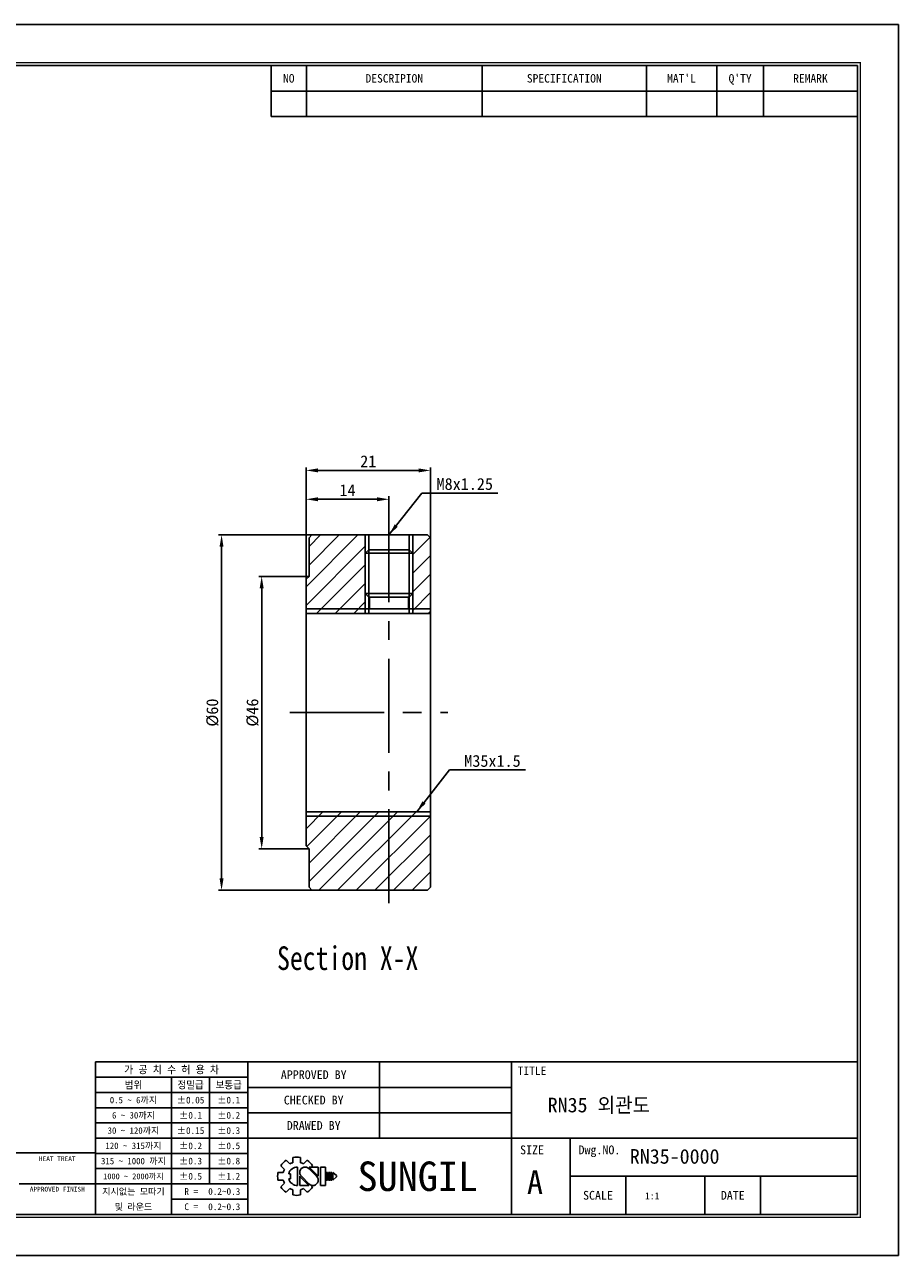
# Model space of a CAD drawing. Header units: millimetres. Extents: x 0 to 294, y 0 to 208.
# Tile 2 of 2: x 146 to 294, y 0 to 208. Entities that reach past the tile are written whole.
import ezdxf
from ezdxf.enums import TextEntityAlignment as Align

# ---------------------------------------------------------------- set-up
doc = ezdxf.new("R2010")
doc.units = ezdxf.units.MM
doc.linetypes.add('CENTER', pattern=[50.8, 31.75, -6.35, 6.35, -6.35])
doc.layers.get('0').update_dxf_attribs({"linetype": 'CONTINUOUS'})
doc.layers.get('DEFPOINTS').update_dxf_attribs({"linetype": 'CONTINUOUS'})
for name, color, linetype in [('center', 1, 'CENTER'), ('L1', 7, 'CONTINUOUS'), ('OUTLINE', 7, 'CONTINUOUS')]:
    doc.layers.add(name, color=color, linetype=linetype)
doc.dimstyles.get("Standard").update_dxf_attribs({"dimtxt": 2, "dimasz": 2, "dimexe": 0.5, "dimexo": 0, "dimgap": 0.5, "dimtad": 1, "dimdec": 3, "dimzin": 11, "dimdsep": 46, "dimtxsty": 'Standard', "dimcen": 0, "dimclrd": 5, "dimclre": 5, "dimclrt": 3, "dimadec": 0, "dimazin": 0, "dimtfac": 0.6, "dimtdec": 3, "dimtmove": 0, "dimatfit": 3, "dimfxl": 0, "dimtolj": 1, "dimtzin": 11, "dimarcsym": 0})

# ---------------------------------------------------------------- blocks, each defined once
blk = doc.blocks.new('표제란')
at = {"layer": 'L1', "color": 0}
for p, q in [((297, 210), (0, 210)), ((297, 0), (297, 210)), ((0, 0), (297, 0))]:
    blk.add_line(p, q, dxfattribs=at)
at = {"layer": 'L1'}
for p, q in [((190, 203), (190, 194.34)), ((196, 203), (196, 194.34)), ((226, 203), (226, 194.34)), ((254, 203), (254, 194.34)), ((266, 203), (266, 194.34)), ((274, 203), (274, 194.34)), ((190, 198.67), (290, 198.67)), ((190, 194.34), (290, 194.34)), ((290, 33), (160, 33)), ((160, 33), (160, 7)), ((186, 33), (186, 7)), ((208.5, 33), (208.5, 20)), ((231, 33), (231, 7)), ((186, 30.4), (160, 30.4)), ((173, 30.4), (173, 7)), ((179.5, 30.4), (179.5, 12.2)), ((186, 27.8), (160, 27.8)), ((231, 28.67), (186, 28.67)), ((186, 25.2), (160, 25.2)), ((231, 24.33), (186, 24.33)), ((186, 22.6), (160, 22.6)), ((186, 20), (160, 20)), ((290, 20), (186, 20)), ((241, 20), (241, 7)), ((160, 17.5), (62, 17.5)), ((186, 17.4), (160, 17.4)), ((186, 14.8), (160, 14.8)), ((191.63, 15.3), (192.25, 14.68)), ((192.55, 16.22), (193.17, 15.6)), ((193.7, 16.69), (193.7, 15.81)), ((194.5, 15.08), (194.5, 11.92)), ((195, 16.69), (195, 15.81)), ((195.52, 15.6), (196.14, 16.22)), ((197.74, 13.5), (196.41, 14.83)), ((198.02, 13.53), (196.47, 15.08)), ((196.47, 15.08), (198.02, 15.08)), ((196.84, 15.08), (197.06, 15.3)), ((198.02, 15.08), (198.02, 13.5)), ((198.39, 15.08), (198.39, 11.92)), ((198.39, 15.08), (199.26, 15.08)), ((199.26, 15.08), (199.26, 11.92)), ((191.15, 14.15), (192.03, 14.15)), ((191.15, 14.15), (192.03, 14.15)), ((191.15, 12.85), (192.03, 12.85)), ((192.98, 13.93), (193.28, 13.93)), ((192.98, 13.07), (193.28, 13.07)), ((193.28, 13.93), (193.28, 13.07)), ((194.86, 13.5), (194.86, 11.92)), ((194.86, 13.47), (196.42, 11.92)), ((195.14, 13.5), (196.47, 12.17)), ((199.41, 14.15), (199.41, 12.85)), ((199.41, 14.15), (199.62, 14.15)), ((199.41, 12.85), (199.62, 12.85)), ((199.62, 14.15), (199.62, 12.85)), ((199.78, 14.15), (199.78, 12.85)), ((199.78, 14.15), (199.99, 14.15)), ((199.78, 12.85), (199.99, 12.85)), ((199.99, 14.15), (199.99, 12.85)), ((200.14, 14.15), (200.14, 12.85)), ((200.14, 14.15), (200.36, 14.15)), ((200.14, 12.85), (200.36, 12.85)), ((200.36, 14.15), (200.36, 12.85)), ((200.51, 14.15), (200.51, 12.85)), ((200.51, 14.15), (201.16, 13.61)), ((201.16, 13.39), (200.51, 12.85)), ((201.16, 13.61), (201.16, 13.5)), ((201.16, 13.61), (201.16, 13.39)), ((201.16, 13.5), (201.16, 13.39)), ((290, 13.5), (241, 13.5)), ((250.5, 13.5), (250.5, 7)), ((264, 13.5), (264, 7)), ((273.5, 13.5), (273.5, 7)), ((147, 12.2), (160, 12.2)), ((186, 12.2), (160, 12.2)), ((191.63, 11.7), (192.25, 12.32)), ((192.55, 10.78), (193.17, 11.4)), ((193.7, 11.19), (193.7, 10.31)), ((194.86, 11.92), (196.42, 11.92)), ((195, 11.19), (195, 10.31)), ((195.52, 11.4), (196.14, 10.78)), ((196.79, 11.98), (197.06, 11.7)), ((198.39, 11.92), (199.26, 11.92)), ((186, 9.6), (173, 9.6))]:
    blk.add_line(p, q, dxfattribs=at)
at = {"layer": 'L1', "const_width": 0.25}
blk.add_lwpolyline([(290.5, 6.5), (290.5, 203.5), (10, 203.5), (10, 6.5)], close=True, dxfattribs=at)
at = {"layer": 'L1'}
blk.add_lwpolyline([(290, 7), (290, 203), (10.5, 203), (10.5, 7)], close=True, dxfattribs=at)
for centre, radius, start, end in [((194.35, 13.5), 3.26, 123.4943, 146.5057), ((194.5, 13.5), 1.58, 90, 164.0671), ((194.35, 13.5), 2.4, 105.6872, 119.3128), ((194.35, 13.5), 3.26, 78.4943, 101.5057), ((195.78, 14.16), 0.919, 43.2202, 225.8282), ((194.35, 13.5), 2.4, 60.6872, 74.3128), ((194.35, 13.5), 3.26, 33.4943, 56.5057), ((194.35, 13.5), 3.26, 168.4943, 191.5057), ((194.35, 13.5), 2.4, 150.6872, 164.3128), ((194.35, 13.5), 2.4, 195.6872, 209.3128), ((194.5, 13.5), 1.58, 195.9329, 270), ((197.1, 12.84), 0.919, 223.2202, 45.8282), ((194.35, 13.5), 3.26, 213.4943, 236.5057), ((194.35, 13.5), 2.4, 240.6872, 254.3128), ((194.35, 13.5), 2.4, 285.6872, 299.3128), ((194.35, 13.5), 3.26, 303.4943, 326.5057), ((194.35, 13.5), 3.26, 258.4943, 281.5057)]:
    blk.add_arc(centre, radius, start, end, dxfattribs=at)
for p in [(208.5, 28.67), (208.5, 24.33)]:
    blk.add_point(p, dxfattribs=at)
for s, height, p in [("MAT'L", 1.444, (260, 200.83)), ("Q'TY", 1.444, (270, 200.83)), ('NO', 1.444, (193, 200.83)), ('DESCRIPION', 1.444, (211, 200.83)), ('SPECIFICATION', 1.444, (240, 200.83)), ('REMARK', 1.444, (282, 200.83)), ('가 공 치 수 허 용 차', 1.3, (173, 31.7)), ('APPROVED BY', 1.5, (197.25, 30.83)), ('TITLE', 1.444, (234.5, 31.5)), ('범위', 1.25, (166.5, 29.1)), ('정밀급', 1.25, (176.25, 29.1)), ('보통급', 1.25, (182.75, 29.1)), ('0.5 ~ 6까지', 1.1, (166.5, 26.5)), ('%%P0.05', 1.15, (176.25, 26.5)), ('%%P0.1', 1.15, (182.75, 26.5)), ('CHECKED BY', 1.5, (197.25, 26.5)), ('6 ~ 30까지', 1.1, (166.5, 23.9)), ('%%P0.1', 1.15, (176.25, 23.9)), ('%%P0.2', 1.15, (182.75, 23.9)), ('30 ~ 120까지', 1.1, (166.5, 21.3)), ('%%P0.15', 1.15, (176.25, 21.3)), ('%%P0.3', 1.15, (182.75, 21.3)), ('DRAWED BY', 1.5, (197.25, 22.17)), ('120 ~ 315까지', 1.1, (166.5, 18.7)), ('%%P0.2', 1.15, (176.25, 18.7)), ('%%P0.5', 1.15, (182.75, 18.7)), ('HEAT TREAT', 0.8, (153.5, 16.5)), ('SIZE', 1.5, (234.5, 18)), ('Dwg.NO.', 1.5, (246, 18)), ('315 ~ 1000 까지', 1.1, (166.5, 16.1)), ('%%P0.3', 1.15, (176.25, 16.1)), ('%%P0.8', 1.15, (182.75, 16.1)), ('SUNGIL', 5.032, (215, 13.5)), ('1000 ~ 2000까지', 0.99, (166.5, 13.49)), ('%%P0.5', 1.15, (176.25, 13.5)), ('%%P1.2', 1.15, (182.75, 13.5)), ('A', 4, (235, 12.5)), ('APPROVED FINISH', 0.8, (153.5, 11.3)), ('지시없는 모따기', 1.1, (166.5, 10.9)), ('R = ', 1.15, (176.75, 10.9)), ('SCALE', 1.5, (245.75, 10.25)), ('DATE', 1.5, (268.75, 10.25)), ('및 라운드', 1.1, (166.5, 8.3)), ('C = ', 1.15, (176.75, 8.3))]:
    blk.add_text(s, height=height, dxfattribs=at).set_placement(p, align=Align.MIDDLE_CENTER)
for tag, p in [('필렛', (179.25, 10.9)), ('모따기', (179.25, 8.3))]:
    blk.add_attdef(tag, text='', height=1.15, dxfattribs=at).set_placement(p, align=Align.MIDDLE_LEFT)
at = {"layer": 'OUTLINE', "ltscale": 0.5}
for tag, p, height in [('TITLE', (237.17, 24.41), 2.5), ('도번', (251.18, 15.64), 2.5), ('SCALE', (253.78, 9.55), 1.2), ('DATE', (277.02, 9.51), 1.2)]:
    blk.add_attdef(tag, p, '', height=height, dxfattribs=at)
blk = doc.blocks.new('*D15')
at = {"layer": 'DEFPOINTS', "color": 0, "ltscale": 0.5}
for p in [(194.38, 114.64), (186.39, 68.64), (194.38, 68.64)]:
    blk.add_point(p, dxfattribs=at)
at = {"layer": 'OUTLINE', "color": 5, "lineweight": -2, "ltscale": 0.5}
for p, q in [((194.38, 114.64), (185.89, 114.64)), ((186.39, 112.64), (186.39, 70.64)), ((194.38, 68.64), (185.89, 68.64))]:
    blk.add_line(p, q, dxfattribs=at)
at = {"layer": 'OUTLINE', "color": 5, "ltscale": 0.5}
for points in [[(186.05, 112.64), (186.72, 112.64), (186.39, 114.64)], [(186.05, 70.64), (186.72, 70.64), (186.39, 68.64)]]:
    blk.add_solid(points, dxfattribs=at)
at = {"layer": 'OUTLINE', "color": 3, "ltscale": 0.5, "insert": (184.86, 91.64), "char_height": 2, "attachment_point": 5, "rotation": 90}
blk.add_mtext('\\A1;%%C46', dxfattribs=at)
blk = doc.blocks.new('*D16')
at = {"layer": 'DEFPOINTS', "color": 0, "ltscale": 0.5}
for p in [(194.88, 121.64), (179.62, 61.64), (194.88, 61.64)]:
    blk.add_point(p, dxfattribs=at)
at = {"layer": 'OUTLINE', "color": 5, "lineweight": -2, "ltscale": 0.5}
for p, q in [((194.88, 121.64), (179.12, 121.64)), ((179.62, 119.64), (179.62, 63.64)), ((194.88, 61.64), (179.12, 61.64))]:
    blk.add_line(p, q, dxfattribs=at)
at = {"layer": 'OUTLINE', "color": 5, "ltscale": 0.5}
for points in [[(179.28, 119.64), (179.95, 119.64), (179.62, 121.64)], [(179.28, 63.64), (179.95, 63.64), (179.62, 61.64)]]:
    blk.add_solid(points, dxfattribs=at)
at = {"layer": 'OUTLINE', "color": 3, "ltscale": 0.5, "insert": (178.09, 91.64), "char_height": 2, "attachment_point": 5, "rotation": 90}
blk.add_mtext('\\A1;%%C60', dxfattribs=at)
blk = doc.blocks.new('*D17')
at = {"layer": 'DEFPOINTS', "color": 0, "ltscale": 0.5}
for p in [(193.88, 127.65), (207.88, 126.14), (193.88, 114.14)]:
    blk.add_point(p, dxfattribs=at)
at = {"layer": 'OUTLINE', "color": 5, "lineweight": -2, "ltscale": 0.5}
for p, q in [((193.88, 114.14), (193.88, 128.15)), ((205.88, 127.65), (195.88, 127.65)), ((207.88, 126.14), (207.88, 128.15))]:
    blk.add_line(p, q, dxfattribs=at)
at = {"layer": 'OUTLINE', "color": 5, "ltscale": 0.5}
for points in [[(195.88, 127.99), (195.88, 127.32), (193.88, 127.65)], [(205.88, 127.99), (205.88, 127.32), (207.88, 127.65)]]:
    blk.add_solid(points, dxfattribs=at)
at = {"layer": 'OUTLINE', "color": 3, "ltscale": 0.5, "insert": (200.88, 129.18), "char_height": 2, "attachment_point": 5}
blk.add_mtext('\\A1;14', dxfattribs=at)
blk = doc.blocks.new('*D18')
at = {"layer": 'DEFPOINTS', "color": 0, "ltscale": 0.5}
for p in [(214.88, 132.53), (214.88, 120.58), (193.88, 114.14)]:
    blk.add_point(p, dxfattribs=at)
at = {"layer": 'OUTLINE', "color": 5, "lineweight": -2, "ltscale": 0.5}
for p, q in [((193.88, 114.14), (193.88, 133.03)), ((214.88, 120.58), (214.88, 133.03)), ((195.88, 132.53), (212.88, 132.53))]:
    blk.add_line(p, q, dxfattribs=at)
at = {"layer": 'OUTLINE', "color": 5, "ltscale": 0.5}
for points in [[(195.88, 132.86), (195.88, 132.19), (193.88, 132.53)], [(212.88, 132.86), (212.88, 132.19), (214.88, 132.53)]]:
    blk.add_solid(points, dxfattribs=at)
at = {"layer": 'OUTLINE', "color": 3, "ltscale": 0.5, "insert": (204.38, 134.06), "char_height": 2, "attachment_point": 5}
blk.add_mtext('\\A1;21', dxfattribs=at)

msp = doc.modelspace()

# ---------------------------------------------------------------- hatches: boundary and pattern name
at = {"layer": 'OUTLINE', "ltscale": 0.5}
h = msp.add_hatch(dxfattribs=at)
h.set_pattern_fill('ANSI31', color=5, scale=0.7, style=0)
h.set_pattern_definition([(45, (-365.961, -10.0612), (-1.571545, 1.571545), [])])
h.paths.add_polyline_path([(203.8779, 118.5376), (203.8779, 121.6376), (194.8779, 121.6376), (194.3779, 121.1376), (194.3779, 120.5807), (194.3779, 114.6376), (193.8779, 114.1376), (193.8779, 109.1376), (203.8779, 109.1376), (203.8779, 111.7376)])
h.paths.add_polyline_path([(214.8779, 120.5807), (214.8779, 121.1376), (214.3779, 121.6376), (211.8779, 121.6376), (211.8779, 118.5376), (211.8779, 111.7376), (211.8779, 109.1376), (214.8779, 109.1376)])
h.paths.add_polyline_path([(214.8779, 109.1376), (211.8779, 109.1376), (211.8779, 108.3876), (214.8779, 108.3876)])
h.paths.add_polyline_path([(203.8779, 109.1376), (193.8779, 109.1376), (193.8779, 108.3876), (203.8779, 108.3876)])
h.paths.add_polyline_path([(207.8779, 74.1376), (193.8779, 74.1376), (193.8779, 69.1376), (194.3779, 68.6376), (194.3779, 62.6945), (194.3779, 62.1376), (194.8779, 61.6376), (207.8779, 61.6376)])
h.paths.add_polyline_path([(214.8779, 74.1376), (207.8779, 74.1376), (207.8779, 61.6376), (214.3779, 61.6376), (214.8779, 62.1376), (214.8779, 62.6945)])
h.paths.add_polyline_path([(214.8779, 74.8876), (207.8779, 74.8876), (207.8779, 74.1376), (214.8779, 74.1376)])
h.paths.add_polyline_path([(207.8779, 74.8876), (193.8779, 74.8876), (193.8779, 74.1376), (207.8779, 74.1376)])

# ---------------------------------------------------------------- linework, layer by layer
at = {"layer": 'center', "ltscale": 0.5}
for p, q in [((207.8779, 126.1376), (207.8779, 57.1376)), ((191.1637, 91.6376), (217.8089, 91.6376))]:
    msp.add_line(p, q, dxfattribs=at)
at = {"layer": 'OUTLINE'}
for p, q in [((194.8779, 121.6376), (194.3779, 121.1376)), ((194.3779, 121.1376), (194.3779, 120.5807)), ((194.3779, 120.5807), (194.3779, 114.6376)), ((214.3779, 121.6376), (194.8779, 121.6376)), ((214.8779, 121.1376), (214.3779, 121.6376)), ((214.8779, 121.1376), (214.8779, 120.5807)), ((214.8779, 120.5807), (214.8779, 97.3428)), ((194.3779, 114.6376), (193.8779, 114.1376)), ((193.8779, 69.1376), (193.8779, 114.1376)), ((214.8779, 97.3428), (214.8779, 85.9324)), ((214.8779, 85.9324), (214.8779, 62.6945)), ((193.8779, 69.1376), (194.3779, 68.6376)), ((194.3779, 68.6376), (194.3779, 62.6945)), ((194.3779, 62.6945), (194.3779, 62.1376)), ((214.8779, 62.6945), (214.8779, 62.1376)), ((194.3779, 62.1376), (194.8779, 61.6376)), ((194.8779, 61.6376), (214.3779, 61.6376)), ((214.3779, 61.6376), (214.8779, 62.1376))]:
    msp.add_line(p, q, dxfattribs=at)
at = {"layer": 'OUTLINE', "color": 5, "ltscale": 5}
for p, q in [((203.8779, 118.5376), (203.8779, 121.6376)), ((211.8779, 118.5376), (211.8779, 121.6376)), ((203.8779, 111.7376), (203.8779, 108.3876)), ((211.8779, 111.7376), (211.8779, 108.3876))]:
    msp.add_line(p, q, dxfattribs=at)
at = {"layer": 'OUTLINE', "ltscale": 5}
for p, q in [((204.4779, 119.1376), (204.4779, 121.6376)), ((211.2779, 119.1376), (211.2779, 121.6376)), ((204.4779, 119.1376), (203.8779, 118.5376)), ((203.8779, 118.5376), (211.8779, 118.5376)), ((203.8779, 118.5376), (203.8779, 111.7376)), ((204.4779, 119.1376), (211.2779, 119.1376)), ((204.4779, 119.1376), (204.4779, 111.1376)), ((211.2779, 119.1376), (211.8779, 118.5376)), ((211.2779, 119.1376), (211.2779, 111.1376)), ((211.8779, 118.5376), (211.8779, 111.7376)), ((203.8779, 111.7376), (204.4779, 111.1376)), ((203.8779, 111.7376), (211.8779, 111.7376)), ((204.4779, 111.1376), (204.4779, 108.3876)), ((204.4779, 111.1376), (211.2779, 111.1376)), ((204.5779, 111.1376), (204.5779, 109.1376)), ((211.1779, 111.1376), (211.1779, 109.1376)), ((211.2779, 111.1376), (211.8779, 111.7376)), ((211.2779, 111.1376), (211.2779, 108.3876))]:
    msp.add_line(p, q, dxfattribs=at)
at = {"layer": 'OUTLINE', "color": 5, "ltscale": 0.5}
for p, q in [((193.8779, 109.1376), (214.8779, 109.1376)), ((193.8779, 74.1376), (214.8779, 74.1376))]:
    msp.add_line(p, q, dxfattribs=at)
at = {"layer": 'OUTLINE', "ltscale": 0.5}
for p, q in [((193.8779, 108.3876), (214.8779, 108.3876)), ((193.8779, 74.8876), (214.8779, 74.8876))]:
    msp.add_line(p, q, dxfattribs=at)

# ---------------------------------------------------------------- block references
at = {"layer": 'OUTLINE'}
ref = msp.add_blockref('표제란', (0, 0), dxfattribs=dict(at, xscale=0.9894660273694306, yscale=0.9894660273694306, zscale=0.9894660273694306))
ref.add_attrib('SCALE', '1:1', (251.1078, 9.4519), dxfattribs={"ltscale": 0.5, "height": 1.18736})
ref.add_attrib('도번', 'RN35-0000', (248.5352, 15.4777), dxfattribs={"ltscale": 0.5, "height": 2.47367})
ref.add_attrib('TITLE', 'RN35 외관도', (234.6674, 24.1488), dxfattribs={"ltscale": 0.5, "height": 2.47367})
ref.add_attrib('필렛', '0.2~0.3', dxfattribs={"layer": 'L1', "height": 1.13789}).set_placement((177.3618, 10.7852), align=Align.MIDDLE_LEFT)
ref.add_attrib('모따기', '0.2~0.3', dxfattribs={"layer": 'L1', "height": 1.13789}).set_placement((177.3618, 8.2126), align=Align.MIDDLE_LEFT)

# ---------------------------------------------------------------- texts
at = {"lineweight": 9, "width": 0.8}
msp.add_text('Section X-X', height=3.983358, dxfattribs=at).set_placement((188.9898, 48.1859))
at = {"layer": 'OUTLINE', "color": 3, "ltscale": 0.5, "char_height": 2, "attachment_point": 7}
for s, insert in [('\\A1;M8x1.25', (215.9132, 129.2034)), ('\\A1;M35x1.5', (220.5889, 82.4534))]:
    msp.add_mtext(s, dxfattribs=dict(at, insert=insert))

# ---------------------------------------------------------------- dimensions: what is measured, and where the dimension line sits
at = {"layer": 'OUTLINE', "ltscale": 0.5}
for base, p1, p2, picture, middle in [((214.8779, 132.5275), (193.8779, 114.1376), (214.8779, 120.5807), '*D18', (204.3779, 134.0555)), ((193.8779, 127.6529), (207.8779, 126.1376), (193.8779, 114.1376), '*D17', (200.8779, 129.1809))]:
    dim = msp.add_linear_dim(base=base, p1=p1, p2=p2, dimstyle='Standard', dxfattribs=at)
    dim.commit()
    dim.dimension.update_dxf_attribs({"geometry": picture, "text_midpoint": middle})
for base, p1, p2, picture, middle in [((179.6169, 61.6376), (194.8779, 121.6376), (194.8779, 61.6376), '*D16', (178.0916, 91.6376)), ((186.3874, 68.6376), (194.3779, 114.6376), (194.3779, 68.6376), '*D15', (184.8607, 91.6376))]:
    dim = msp.add_linear_dim(base=base, p1=p1, p2=p2, angle=90, text='%%C<>', dimstyle='Standard', override={"dimgap": 0.5, "dimsah": 1, "dimse1": 0, "dimse2": 0, "dimsd1": 0, "dimsd2": 0, "dimtol": 0, "dimlim": 0}, dxfattribs=at)
    dim.commit()
    dim.dimension.update_dxf_attribs({"geometry": picture, "text_midpoint": middle})

# ---------------------------------------------------------------- leaders
at = {"layer": 'OUTLINE', "ltscale": 0.5, "annotation_type": 0, "has_hookline": 1, "hookline_direction": 0, "text_width": 10.3329}
for points in [[(207.8779, 121.6376), (213.4132, 128.7034), (215.4132, 128.7034)], [(212.5536, 74.8876), (218.0889, 81.9534), (220.0889, 81.9534)]]:
    msp.add_leader(points, dimstyle='Standard', dxfattribs=at)

doc.saveas('drawing.dxf')
